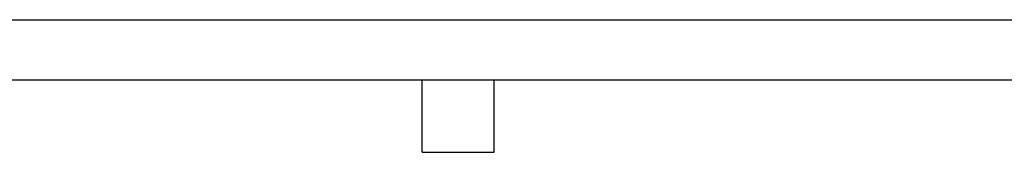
# Model space of a CAD drawing. Header units: millimetres. Extents: x 0 to 349, y 0 to 270.
# Tile 4 of 9: x 117 to 247, y 252 to 270. Entities that reach past the tile are written whole.
import ezdxf

# ---------------------------------------------------------------- set-up
doc = ezdxf.new("R2010")
doc.units = ezdxf.units.MM
doc.header["$LTSCALE"] = 1.25
doc.layers.add('TEXT', color=140, linetype='Continuous', lineweight=25)

msp = doc.modelspace()

# ---------------------------------------------------------------- linework, layer by layer
at = {"color": 7, "linetype": 'Continuous'}
msp.add_line((0, 269.88), (349.25, 269.88), dxfattribs=at)
at = {"layer": 'TEXT'}
for p, q in [((7.94, 261.94), (341.31, 261.94)), ((169.86, 252.41), (169.86, 261.94)), ((179.39, 252.41), (179.39, 261.94)), ((169.86, 252.41), (179.39, 252.41))]:
    msp.add_line(p, q, dxfattribs=at)

doc.saveas('drawing.dxf')
